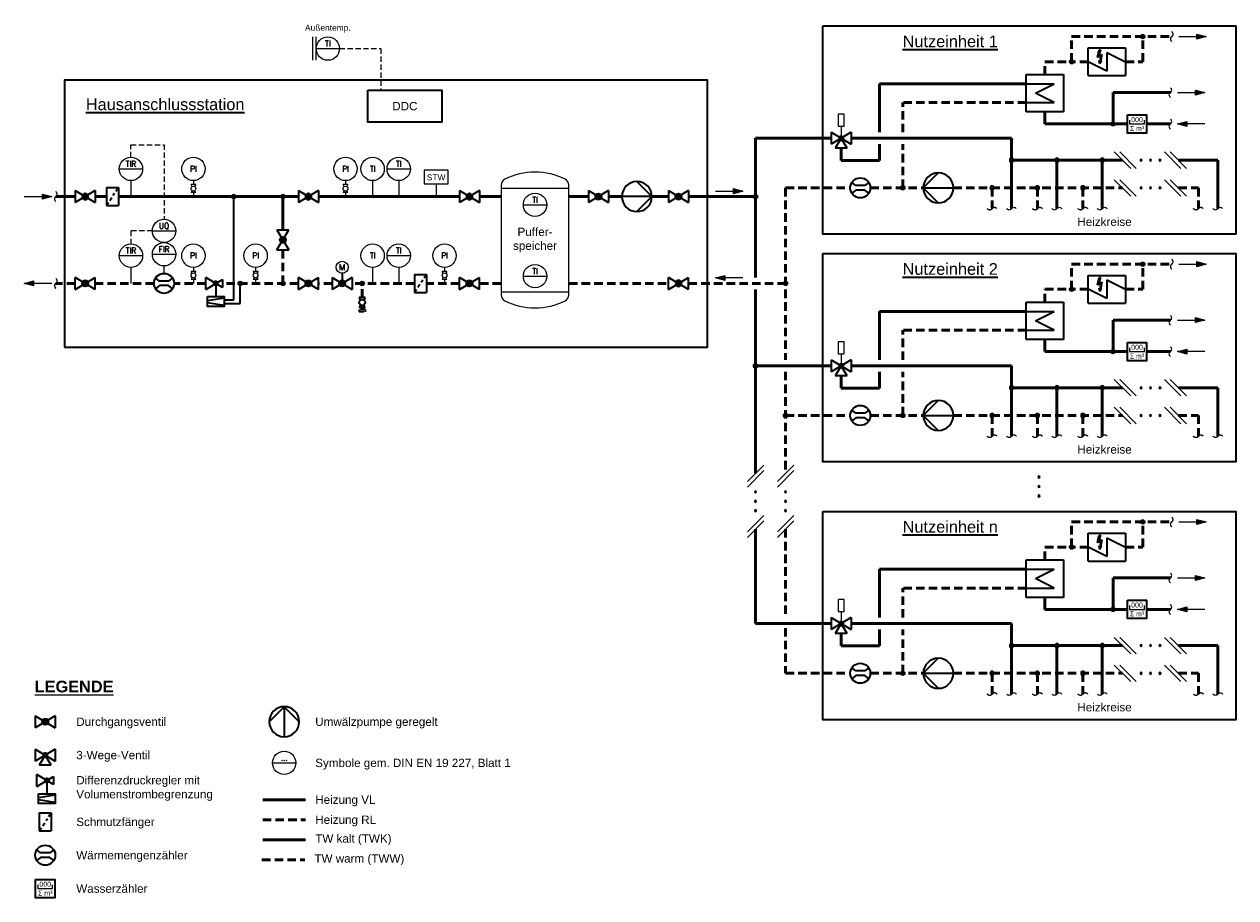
# Model space of a CAD drawing. Header units: millimetres. Extents: x -179 to 184, y -11 to 251.
import ezdxf
from ezdxf.enums import TextEntityAlignment as Align

# ---------------------------------------------------------------- set-up
doc = ezdxf.new("R2010")
doc.units = ezdxf.units.MM
doc.linetypes.add('STRICHLINIEX2', pattern=[38.1, 25.4, -12.7])
doc.linetypes.add('VERDECKT2', pattern=[4.7625, 3.175, -1.5875])
doc.layers.get('0').update_dxf_attribs({"lineweight": 18})
for name, color, linetype, lineweight in [('T_HA_Einbauten', 167, 'Continuous', 35), ('TGAx_G_KOM_GA-Steuerleitungen', 7, 'VERDECKT2', 18), ('TGAx_G_KOM_GA-Symbole', 7, 'Continuous', 18), ('TGAx_H_KOM_Armaturen', 7, 'Continuous', 35), ('TGAx_H_LTG_Heizung_RL', 170, 'STRICHLINIEX2', 50), ('TGAx_H_LTG_Heizung_VL', 10, 'Continuous', 50), ('TGAx_H_TXT_Beschriftung', 7, 'Continuous', 18), ('TGAx_S_KOM_Armaturen', 7, 'Continuous', 35), ('TGAx_S_LTG_TWS_Kalt', 80, 'Continuous', 50), ('TGAx_S_LTG_TWS_Warm', 10, 'STRICHLINIEX2', 50)]:
    doc.layers.add(name, color=color, linetype=linetype, lineweight=lineweight)
doc.layers.add('X_FC-Zchgs-Kopf', color=7, linetype='Continuous')
doc.styles.add('Arial', font='arial.ttf')
doc.styles.add('MEP-Reloaded-M-2.5', font='arial.ttf', dxfattribs={"height": 2.5})
doc.styles.add('MSR-Arial', font='romans.shx')

# ---------------------------------------------------------------- blocks, each defined once
blk = doc.blocks.new('17.01.01-Durchflussmessung allg.')
for p, q in [((-1.38, 0.69), (-2.53, 1.62)), ((1.38, 0.69), (-1.38, 0.69)), ((2.53, 1.62), (1.38, 0.69)), ((-1.38, -0.69), (-2.53, -1.62)), ((1.38, -0.69), (-1.38, -0.69)), ((2.53, -1.62), (1.38, -0.69))]:
    blk.add_line(p, q)
blk.add_circle((0, 0), 3)
blk = doc.blocks.new('7.01.17-Dreiwegeventil')
at = {"linetype": 'Continuous'}
for p, q in [((-3, 1.8), (3, -1.8)), ((3, 1.8), (-3, -1.8)), ((-3, 1.8), (-3, -1.8)), ((0, 0), (-1.8, -3)), ((1.8, -3), (0, 0)), ((3, 1.8), (3, -1.8)), ((1.8, -3), (-1.8, -3))]:
    blk.add_line(p, q, dxfattribs=at)
at = {"const_width": 0.9, "flags": 128}
blk.add_lwpolyline([(-0.45, 0, 1), (0.45, 0, 1)], format="xyb", close=True, dxfattribs=at)
blk = doc.blocks.new('4.16-Leitungs-Verbindungspunkt')
at = {"linetype": 'Continuous', "lineweight": 18}
blk.add_hatch(color=256, dxfattribs=at).paths.add_polyline_path([(0.65, 0, 1), (-0.65, 0, 1)])
blk.add_circle((0, 0), 0.65, dxfattribs=at)
blk = doc.blocks.new('8.01-Wärmetauscher- m. Kreuzung')
at = {"linetype": 'Continuous'}
for p, q in [((-5, -10), (0, 0)), ((-7.46, -20), (-7.46, 0)), ((-7.46, 0), (7.46, 0)), ((7.46, -20), (7.46, 0)), ((-5, -10), (5, -10)), ((5, -10), (0, -20)), ((7.46, -20), (-7.46, -20))]:
    blk.add_line(p, q, dxfattribs=at)
blk = doc.blocks.new('01.DIV_Pfeil-ELT')
h = blk.add_hatch(color=256)
h.dxf.hatch_style = 1
h.paths.add_polyline_path([(0.5, 12.1), (-0.5, 12.1), (-1.9, 5.9), (0.8, 7.1), (0.2, 2), (-0.6, 3.1), (0, 0), (1.6, 2.7), (0.5, 2), (1.9, 8.2), (-1.2, 6.6)])
at = {"linetype": 'Continuous'}
for p, q in [((-1.9, 5.9), (-0.5, 12.1)), ((0.5, 12.1), (-1.2, 6.6)), ((-0.5, 12.1), (0.5, 12.1)), ((-1.9, 5.9), (0.8, 7.1)), ((-1.2, 6.6), (1.9, 8.2)), ((-0.6, 3.1), (0.2, 2)), ((0, 0), (-0.6, 3.1)), ((0, 0), (1.6, 2.7)), ((0.8, 7.1), (0.2, 2)), ((1.9, 8.2), (0.5, 2)), ((1.6, 2.7), (0.5, 2))]:
    blk.add_line(p, q, dxfattribs=at)
blk = doc.blocks.new('TKW-Zähler')
at = {"lineweight": 18}
for p, q in [((-2.21, 1.12), (-2.21, 0)), ((-2.21, 0), (2.21, 0)), ((2.21, 0), (2.21, 1.15))]:
    blk.add_line(p, q, dxfattribs=at)
blk.add_lwpolyline([(-2.88, 2.74), (2.88, 2.74), (2.88, -2.74), (-2.88, -2.74)], close=True)
at = {"lineweight": 18, "char_height": 1.5, "attachment_point": 5, "style": 'Arial'}
for s, insert in [('000', (0, 1.29)), ('{\\fSymbol|b0|i0|c2|p18;S} m³', (0, -1.34))]:
    blk.add_mtext(s, dxfattribs=dict(at, insert=insert))
blk = doc.blocks.new('4.16-Leitungs-Abbruchlinie')
at = {"lineweight": 25}
for centre, start, end in [((-0.72, -0.42), 30.4406, 149.5594), ((0.72, 0.42), 210.4406, 329.5594)]:
    blk.add_arc(centre, 0.835, start, end, dxfattribs=at)
blk = doc.blocks.new('4.11-Pfeil-Fliessrichtung')
at = {"linetype": 'Continuous', "lineweight": 18}
blk.add_line((-4.12, 0), (4.12, 0), dxfattribs=at)
at = {"linetype": 'Continuous', "lineweight": 18, "flags": 128}
for points in [[(1.32, 0.75), (4.12, 0), (1.32, -0.75)], [(1.39, 0.66), (3.85, 0), (1.39, -0.66)], [(1.46, 0.57), (3.58, 0), (1.46, -0.57)], [(1.53, 0.48), (3.31, 0), (1.53, -0.48)], [(1.6, 0.39), (3.04, 0), (1.6, -0.39)], [(1.67, 0.3), (2.77, 0), (1.67, -0.3)], [(1.74, 0.21), (2.5, 0), (1.74, -0.21)], [(1.81, 0.11), (2.23, 0), (1.81, -0.11)], [(1.88, 0.02), (1.96, 0), (1.88, -0.02)]]:
    blk.add_lwpolyline(points, close=True, dxfattribs=at)
blk = doc.blocks.new('7.05.07-Stellantr. Schubsystem allg.')
at = {"lineweight": 25}
blk.add_line((0, 3.6), (0, 0), dxfattribs=at)
blk.add_lwpolyline([(-0.9, 3.6), (0.9, 3.6), (0.9, 7.2), (-0.9, 7.2)], close=True, dxfattribs=at)
blk = doc.blocks.new('13.21-Kreiselpumpe')
at = {"linetype": 'Continuous'}
for p, q in [((-4.5, -4.4), (0, 0.1)), ((0, 0.1), (4.5, -4.4)), ((0, 0.1), (0, -8.9))]:
    blk.add_line(p, q, dxfattribs=at)
blk.add_circle((0, -4.4), 4.5, dxfattribs=at)
blk = doc.blocks.new('8.08-Wärmetauscher o. Kreuzung')
at = {"linetype": 'Continuous'}
for p, q in [((-15, 10), (5, 10)), ((-15, -10), (-15, 10)), ((5, 10), (5, -10)), ((-10, 5), (0, 0)), ((5, 5), (-10, 5)), ((0, 0), (-10, -5)), ((5, -5), (-10, -5)), ((5, -10), (-15, -10))]:
    blk.add_line(p, q, dxfattribs=at)
blk = doc.blocks.new('7.01.03-Absperrventil')
at = {"linetype": 'Continuous'}
for p, q in [((0, 1.8), (0, -1.8)), ((0, 1.8), (6, -1.8)), ((6, 1.8), (0, -1.8)), ((6, 1.8), (6, -1.8))]:
    blk.add_line(p, q, dxfattribs=at)
for radius in [0.9, 0.8, 0.7, 0.6, 0.5, 0.4, 0.3, 0.2, 0.1]:
    blk.add_circle((3, 0), radius, dxfattribs=at)
blk.add_point((3, 0), dxfattribs=at)
blk = doc.blocks.new('9.12-Schmutzfänger')
at = {"linetype": 'Continuous'}
for p, q in [((0, 2.7), (0, -2.7)), ((0, 2.7), (3.6, 2.7)), ((2.03, 0.35), (2.48, 1.02)), ((2.88, 1.63), (3.6, 2.7)), ((3.6, 2.7), (3.6, -2.7)), ((0, -2.7), (0.63, -1.75)), ((0, -2.7), (3.6, -2.7)), ((1.03, -1.15), (1.63, -0.26))]:
    blk.add_line(p, q, dxfattribs=at)
blk = doc.blocks.new('02.MSR_Fühler m. Fernwirkung_rund')
blk.add_line((-3.5, 0), (3.5, 0))
blk.add_circle((0, 0), 3.5)
at = {"style": 'MSR-Arial', "width": 0.9}
for tag, p in [('MESSART', (0, 1.5)), ('WERT', (0, -1.55))]:
    blk.add_attdef(tag, text='', height=1.8, dxfattribs=at).set_placement(p, align=Align.MIDDLE_CENTER)
blk = doc.blocks.new('02.MSR_Manometeranschluss m. Hahn')
for p, q in [((0, 4.8), (0, 3.6)), ((0, 1.2), (0, 0))]:
    blk.add_line(p, q)
at = {"linetype": 'Continuous'}
for p, q in [((0.72, 3.6), (-0.72, 3.6)), ((-0.37, 3.02), (-0.72, 3.6)), ((-0.37, 1.78), (-0.72, 1.2)), ((0.72, 1.2), (-0.72, 1.2)), ((0.72, 3.6), (0.37, 3.02)), ((0.72, 1.2), (0.37, 1.78))]:
    blk.add_line(p, q, dxfattribs=at)
blk.add_circle((0, 2.4), 0.72, dxfattribs=at)
blk = doc.blocks.new('02.MSR_Fühler rund')
blk.add_circle((0, 0), 3.5)
at = {"style": 'MSR-Arial', "width": 0.9}
blk.add_attdef('MESSART', text='', height=1.8, dxfattribs=at).set_placement((0, 0), align=Align.MIDDLE_CENTER)
blk = doc.blocks.new('7.05.02-Stellantr. Elektromotor')
at = {"lineweight": 25}
for p, q in [((-0.72, 0.9), (-0.72, -0.9)), ((-0.72, 0.9), (0, -0.9)), ((0, -0.9), (0.72, 0.9)), ((0.72, -0.9), (0.72, 0.9))]:
    blk.add_line(p, q, dxfattribs=at)
blk.add_circle((0, 0), 1.8, dxfattribs=at)
blk = doc.blocks.new('7.01.04-Absperrhahn allg.')
at = {"linetype": 'Continuous'}
for p, q in [((0, 1.8), (0, -1.8)), ((0, 1.8), (1.46, 0.93)), ((6, 1.8), (4.54, 0.93)), ((6, 1.8), (6, -1.8)), ((1.46, -0.93), (0, -1.8)), ((4.54, -0.93), (6, -1.8))]:
    blk.add_line(p, q, dxfattribs=at)
blk.add_circle((3, 0), 1.8, dxfattribs=at)
blk = doc.blocks.new('5.07-Kupplung allg.')
at = {"linetype": 'Continuous'}
for p, q in [((0, 1.8), (0, -1)), ((1.4, 1), (1.4, 0)), ((1.4, 0), (1.4, -1.8))]:
    blk.add_line(p, q, dxfattribs=at)
for p, q in [((0, 1.8), (1.4, 1.8)), ((0, -1.8), (1.4, -1.8))]:
    blk.add_line(p, q)
blk = doc.blocks.new('7.02.02-Druckminderventil')
at = {"linetype": 'Continuous'}
for p, q in [((5, 1.8), (0, -1.2)), ((0, -1.2), (0, 1.2)), ((0, 1.2), (5, -1.8)), ((5, 1.8), (5, -1.8))]:
    blk.add_line(p, q, dxfattribs=at)
at = {"const_width": 0.9, "flags": 128}
blk.add_lwpolyline([(1.55, 0, 1), (2.45, 0, 1)], format="xyb", close=True, dxfattribs=at)

msp = doc.modelspace()

# ---------------------------------------------------------------- linework, layer by layer
at = {"layer": 'TGAx_G_KOM_GA-Steuerleitungen', "ltscale": 0.5}
for p, q in [((-84.72, 243.71), (-72.37, 243.71)), ((-72.37, 243.71), (-72.37, 231.22)), ((-147.26, 211.17), (-147.26, 214.93)), ((-147.26, 214.93), (-137.33, 214.93)), ((-137.33, 214.93), (-137.33, 192.6)), ((-140.83, 189.1), (-147.26, 189.1)), ((-147.26, 189.1), (-147.26, 185.18))]:
    msp.add_line(p, q, dxfattribs=at)
at = {"layer": 'TGAx_G_KOM_GA-Symbole'}
for p, q in [((-92.72, 240.21), (-92.72, 247.21)), ((-91.72, 240.21), (-91.72, 247.21)), ((-147.26, 204.17), (-147.26, 199.37)), ((-74.79, 204.17), (-74.79, 199.37)), ((-66.97, 204.17), (-66.97, 199.37)), ((-55.7, 203.16), (-55.7, 199.37)), ((-147.26, 178.18), (-147.26, 173.38)), ((-137.33, 176.38), (-137.33, 178.6)), ((-74.79, 178.18), (-74.79, 173.38)), ((-66.97, 178.18), (-66.97, 173.38))]:
    msp.add_line(p, q, dxfattribs=at)
msp.add_lwpolyline([(-59.3, 203.16), (-52.11, 203.16), (-52.11, 207.3), (-59.3, 207.3)], close=True, dxfattribs=at)
at = {"layer": 'TGAx_H_KOM_Armaturen'}
for p, q in [((-116.42, 168.48), (-116.42, 199.37)), ((-83.93, 176.39), (-83.93, 173.38)), ((-121.84, 173.38), (-121.84, 169.4)), ((-114.5, 167.39), (-114.5, 173.38)), ((-124.34, 168.24), (-119.34, 169.04)), ((-124.34, 167.63), (-119.34, 166.83)), ((-119.34, 168.48), (-116.42, 168.48)), ((-119.34, 167.39), (-114.5, 167.39)), ((-172.45, 24.47), (-172.45, 20.49)), ((-174.95, 19.33), (-169.95, 20.13)), ((-174.95, 18.72), (-169.95, 17.92))]:
    msp.add_line(p, q, dxfattribs=at)
for points in [[(60.17, 250.5), (183.99, 250.5), (183.99, 188.08), (60.17, 188.08)], [(-167.17, 154.25), (25.61, 154.25), (25.61, 234.21), (-167.17, 234.21)], [(-76.25, 231.22), (-54.02, 231.22), (-54.02, 221.7), (-76.25, 221.7)], [(60.17, 182.31), (183.99, 182.31), (183.99, 119.89), (60.17, 119.89)], [(-124.34, 169.4), (-119.34, 169.4), (-119.34, 166.47), (-124.34, 166.47)], [(60.17, 105.07), (183.99, 105.07), (183.99, 42.66), (60.17, 42.66)], [(-174.95, 20.49), (-169.95, 20.49), (-169.95, 17.56), (-174.95, 17.56)]]:
    msp.add_lwpolyline(points, close=True, dxfattribs=at)
at = {"layer": 'TGAx_H_LTG_Heizung_RL', "ltscale": 0.1}
for p, q in [((121.15, 227.53), (84.12, 227.53)), ((84.12, 218.66), (84.12, 227.53)), ((84.12, 201.99), (84.12, 215.06)), ((49, 201.99), (68.42, 201.99)), ((49, 201.99), (49, 150.47)), ((74.42, 201.99), (90.31, 201.99)), ((99.31, 201.99), (150.02, 201.99)), ((110.92, 201.99), (110.92, 195.77)), ((124.53, 201.99), (124.53, 195.77)), ((138.14, 201.99), (138.14, 195.77)), ((166.79, 201.99), (172.77, 201.99)), ((172.77, 201.99), (172.77, 195.77)), ((-101.7, 183.39), (-101.7, 173.38)), ((-163.96, 173.38), (-169.79, 173.38)), ((-140.33, 173.38), (-157.96, 173.38)), ((-124.84, 173.38), (-134.33, 173.38)), ((-97.06, 173.38), (-119.84, 173.38)), ((-86.93, 173.38), (-91.06, 173.38)), ((-62.26, 173.38), (-80.93, 173.38)), ((-77.93, 169.15), (-77.93, 173.38)), ((-48.79, 173.38), (-58.66, 173.38)), ((-36.27, 173.38), (-42.79, 173.38)), ((-15.95, 173.38), (13.91, 173.38)), ((19.91, 173.38), (49, 173.38)), ((84.12, 150.47), (84.12, 159.34)), ((121.15, 159.34), (84.12, 159.34)), ((49, 146.87), (49, 116.51)), ((84.12, 133.8), (84.12, 146.87)), ((49, 133.8), (68.42, 133.8)), ((74.42, 133.8), (90.31, 133.8)), ((99.31, 133.8), (150.02, 133.8)), ((110.92, 133.8), (110.92, 127.58)), ((124.53, 133.8), (124.53, 127.58)), ((138.14, 133.8), (138.14, 127.58)), ((166.79, 133.8), (172.77, 133.8)), ((172.77, 133.8), (172.77, 127.58)), ((49, 99.74), (49, 73.24)), ((84.12, 73.24), (84.12, 82.11)), ((121.15, 82.11), (84.12, 82.11)), ((49, 70.12), (49, 56.56)), ((84.12, 56.56), (84.12, 69.64)), ((49, 56.56), (68.42, 56.56)), ((74.42, 56.56), (90.31, 56.56)), ((99.31, 56.56), (150.02, 56.56)), ((110.92, 56.56), (110.92, 50.35)), ((124.53, 56.56), (124.53, 50.35)), ((138.14, 56.56), (138.14, 50.35)), ((166.79, 56.56), (172.77, 56.56)), ((172.77, 56.56), (172.77, 50.35)), ((-107.72, 12.7), (-94.88, 12.7))]:
    msp.add_line(p, q, dxfattribs=at)
at = {"layer": 'TGAx_H_LTG_Heizung_VL', "ltscale": 0.1}
for p, q in [((121.15, 233.13), (77.16, 233.13)), ((77.16, 218.66), (77.16, 233.13)), ((40, 216.86), (62.7, 216.86)), ((40, 216.86), (40, 175.18)), ((68.7, 216.86), (116.75, 216.86)), ((77.16, 210.2), (77.16, 215.06)), ((116.75, 216.86), (116.75, 210.29)), ((65.7, 213.86), (65.7, 210.2)), ((65.7, 210.2), (77.16, 210.2)), ((116.75, 210.29), (150.02, 210.29)), ((116.75, 210.29), (116.75, 195.77)), ((130.36, 210.29), (130.36, 195.77)), ((143.96, 210.29), (143.96, 195.77)), ((166.79, 210.29), (178.6, 210.29)), ((178.6, 210.29), (178.6, 195.77)), ((-163.96, 199.37), (-169.79, 199.37)), ((-154.62, 199.37), (-157.96, 199.37)), ((-97.06, 199.37), (-151.02, 199.37)), ((-100.13, 199.37), (-133.41, 199.37)), ((-101.7, 199.37), (-101.7, 189.39)), ((-48.79, 199.37), (-91.06, 199.37)), ((-36.27, 199.37), (-42.79, 199.37)), ((-15.95, 199.37), (-10.09, 199.37)), ((-4.09, 199.37), (-0.05, 199.37)), ((8.95, 199.37), (13.91, 199.37)), ((19.91, 199.37), (40, 199.37)), ((40, 171.58), (40, 116.51)), ((121.15, 164.94), (77.16, 164.94)), ((77.16, 150.47), (77.16, 164.94)), ((40, 148.67), (62.7, 148.67)), ((65.7, 145.67), (65.7, 142.01)), ((68.7, 148.67), (116.75, 148.67)), ((77.16, 142.01), (77.16, 146.87)), ((116.75, 148.67), (116.75, 142.1)), ((65.7, 142.01), (77.16, 142.01)), ((116.75, 142.1), (150.02, 142.1)), ((116.75, 142.1), (116.75, 127.58)), ((130.36, 142.1), (130.36, 127.58)), ((143.96, 142.1), (143.96, 127.58)), ((166.79, 142.1), (178.6, 142.1)), ((178.6, 142.1), (178.6, 127.58)), ((40, 99.74), (40, 71.44)), ((121.15, 87.71), (77.16, 87.71)), ((77.16, 73.24), (77.16, 87.71)), ((40, 71.44), (62.7, 71.44)), ((68.7, 71.44), (116.75, 71.44)), ((77.16, 64.77), (77.16, 69.64)), ((116.75, 71.44), (116.75, 64.87)), ((65.7, 68.44), (65.7, 64.77)), ((65.7, 64.77), (77.16, 64.77)), ((116.75, 64.87), (150.02, 64.87)), ((116.75, 64.87), (116.75, 50.35)), ((130.36, 64.87), (130.36, 50.35)), ((143.96, 64.87), (143.96, 50.35)), ((166.79, 64.87), (178.6, 64.87)), ((178.6, 64.87), (178.6, 50.35)), ((-107.72, 18.7), (-94.88, 18.7))]:
    msp.add_line(p, q, dxfattribs=at)
at = {"layer": 'TGAx_H_TXT_Beschriftung'}
for p, q in [((147.57, 212.74), (152.48, 207.84)), ((149.25, 212.74), (154.16, 207.84)), ((162.66, 212.74), (167.56, 207.84)), ((164.34, 212.74), (169.25, 207.84)), ((147.57, 204.44), (152.48, 199.53)), ((149.25, 204.44), (154.16, 199.53)), ((162.66, 204.44), (167.56, 199.53)), ((164.34, 204.44), (169.25, 199.53)), ((147.57, 144.55), (152.48, 139.65)), ((149.25, 144.55), (154.16, 139.65)), ((162.66, 144.55), (167.56, 139.65)), ((164.34, 144.55), (169.25, 139.65)), ((147.57, 136.25), (152.48, 131.34)), ((149.25, 136.25), (154.16, 131.34)), ((162.66, 136.25), (167.56, 131.34)), ((164.34, 136.25), (169.25, 131.34)), ((42.45, 118.96), (37.55, 114.05)), ((42.45, 117.28), (37.55, 112.37)), ((51.45, 118.96), (46.55, 114.05)), ((51.45, 117.28), (46.55, 112.37)), ((42.45, 103.87), (37.55, 98.97)), ((42.45, 102.19), (37.55, 97.29)), ((51.45, 103.87), (46.55, 98.97)), ((51.45, 102.19), (46.55, 97.29)), ((147.57, 67.32), (152.48, 62.42)), ((149.25, 67.32), (154.16, 62.42)), ((162.66, 67.32), (167.56, 62.42)), ((164.34, 67.32), (169.25, 62.42)), ((147.57, 59.02), (152.48, 54.11)), ((149.25, 59.02), (154.16, 54.11)), ((162.66, 59.02), (167.56, 54.11)), ((164.34, 59.02), (169.25, 54.11))]:
    msp.add_line(p, q, dxfattribs=at)
at = {"layer": 'TGAx_S_LTG_TWS_Kalt', "ltscale": 0.1}
for p, q in [((147.19, 230.55), (164.38, 230.55)), ((147.19, 230.55), (147.19, 221.13)), ((126.75, 224.73), (126.75, 221.13)), ((126.75, 221.13), (151.5, 221.13)), ((157.27, 221.13), (164.38, 221.13)), ((147.19, 162.36), (164.38, 162.36)), ((147.19, 162.36), (147.19, 152.94)), ((126.75, 156.54), (126.75, 152.94)), ((126.75, 152.94), (151.5, 152.94)), ((157.27, 152.94), (164.38, 152.94)), ((147.19, 85.12), (164.38, 85.12)), ((147.19, 85.12), (147.19, 75.71)), ((126.75, 79.31), (126.75, 75.71)), ((126.75, 75.71), (151.5, 75.71)), ((157.27, 75.71), (164.38, 75.71)), ((-107.72, 6.7), (-94.88, 6.7))]:
    msp.add_line(p, q, dxfattribs=at)
at = {"layer": 'TGAx_S_LTG_TWS_Warm', "ltscale": 0.1}
for p, q in [((134.76, 239.79), (134.76, 247.32)), ((134.76, 247.32), (164.79, 247.32)), ((156.1, 239.79), (156.1, 247.32)), ((126.75, 239.79), (135.87, 239.79)), ((126.75, 235.93), (126.75, 239.79)), ((139.75, 239.79), (135.87, 239.79)), ((150.95, 239.79), (156.1, 239.79)), ((134.76, 171.6), (134.76, 179.13)), ((134.76, 179.13), (164.79, 179.13)), ((156.1, 171.6), (156.1, 179.13)), ((126.75, 171.6), (135.87, 171.6)), ((126.75, 167.74), (126.75, 171.6)), ((139.75, 171.6), (135.87, 171.6)), ((150.95, 171.6), (156.1, 171.6)), ((134.76, 94.37), (134.76, 101.9)), ((134.76, 101.9), (164.79, 101.9)), ((156.1, 94.37), (156.1, 101.9)), ((126.75, 94.37), (135.87, 94.37)), ((126.75, 90.51), (126.75, 94.37)), ((139.75, 94.37), (135.87, 94.37)), ((150.95, 94.37), (156.1, 94.37)), ((-107.97, 0.71), (-95.13, 0.71))]:
    msp.add_line(p, q, dxfattribs=at)
at = {"layer": 'X_FC-Zchgs-Kopf'}
for p, q in [((-36.27, 202.77), (-36.27, 169.98)), ((-36.27, 201.94), (-15.95, 201.94)), ((-15.95, 169.98), (-15.95, 202.77)), ((-36.27, 170.81), (-15.95, 170.81))]:
    msp.add_line(p, q, dxfattribs=at)
for centre, radius, start, end in [((-34.27, 202.77), 2, 116.4489, 180), ((-26.11, 186.37), 20.31, 63.5511, 116.4489), ((-17.95, 202.77), 2, 0, 63.5511), ((-34.27, 169.98), 2, 180, 243.5511), ((-26.11, 186.37), 20.31, 243.5511, 296.4489), ((-17.95, 169.98), 2, 296.4489, 0)]:
    msp.add_arc(centre, radius, start, end, dxfattribs=at)

# ---------------------------------------------------------------- block references
at = {"layer": 'T_HA_Einbauten'}
msp.add_blockref('17.01.01-Durchflussmessung allg.', (-137.33, 173.38), dxfattribs=at)
at = {"layer": 'TGAx_G_KOM_GA-Symbole'}
for name, p, values in [('02.MSR_Fühler m. Fernwirkung_rund', (-88.22, 243.71), {'MESSART': 'TI'}), ('02.MSR_Fühler m. Fernwirkung_rund', (-147.26, 207.67), {'MESSART': 'TIR'}), ('02.MSR_Fühler rund', (-128.52, 207.67), {'MESSART': 'PI'}), ('02.MSR_Fühler rund', (-82.92, 207.67), {'MESSART': 'PI'}), ('02.MSR_Fühler rund', (-74.79, 207.67), {'MESSART': 'TI'}), ('02.MSR_Fühler m. Fernwirkung_rund', (-66.97, 207.67), {'MESSART': 'TI'}), ('02.MSR_Fühler m. Fernwirkung_rund', (-26.11, 196.92), {'MESSART': 'TI'}), ('02.MSR_Fühler m. Fernwirkung_rund', (-137.33, 189.1), {'MESSART': 'UQ'}), ('02.MSR_Fühler m. Fernwirkung_rund', (-137.33, 182.1), {'MESSART': 'FIR'}), ('02.MSR_Fühler m. Fernwirkung_rund', (-147.26, 181.68), {'MESSART': 'TIR'}), ('02.MSR_Fühler rund', (-128.52, 181.68), {'MESSART': 'PI'}), ('02.MSR_Fühler rund', (-109.88, 181.68), {'MESSART': 'PI'}), ('02.MSR_Fühler rund', (-74.79, 181.68), {'MESSART': 'TI'}), ('02.MSR_Fühler m. Fernwirkung_rund', (-66.97, 181.68), {'MESSART': 'TI'}), ('02.MSR_Fühler rund', (-53.23, 181.68), {'MESSART': 'PI'}), ('02.MSR_Fühler m. Fernwirkung_rund', (-26.11, 175.54), {'MESSART': 'TI'}), ('02.MSR_Fühler m. Fernwirkung_rund', (-101.3, 29.72), {'MESSART': '...'})]:
    msp.add_blockref(name, p, dxfattribs=at).add_auto_attribs(values)
for p in [(-128.52, 199.37), (-82.92, 199.37), (-128.52, 173.38), (-109.88, 173.38), (-53.23, 173.38)]:
    msp.add_blockref('02.MSR_Manometeranschluss m. Hahn', p, dxfattribs=at)
at = {"layer": 'TGAx_H_KOM_Armaturen'}
for name, p in [('7.05.07-Stellantr. Schubsystem allg.', (65.7, 216.86)), ('TKW-Zähler', (154.38, 221.13)), ('7.01.17-Dreiwegeventil', (65.7, 216.86)), ('17.01.01-Durchflussmessung allg.', (71.42, 201.99)), ('9.12-Schmutzfänger', (-154.62, 199.37)), ('4.16-Leitungs-Verbindungspunkt', (-116.42, 199.37)), ('7.01.03-Absperrventil', (-10.09, 199.37)), ('7.01.03-Absperrventil', (13.91, 199.37)), ('7.05.02-Stellantr. Elektromotor', (-83.93, 178.19)), ('7.01.03-Absperrventil', (-86.93, 173.38)), ('9.12-Schmutzfänger', (-62.26, 173.38)), ('4.16-Leitungs-Verbindungspunkt', (-114.5, 173.38)), ('7.05.07-Stellantr. Schubsystem allg.', (65.7, 148.67)), ('TKW-Zähler', (154.38, 152.94)), ('7.01.17-Dreiwegeventil', (65.7, 148.67)), ('17.01.01-Durchflussmessung allg.', (71.42, 133.8)), ('7.05.07-Stellantr. Schubsystem allg.', (65.7, 71.44)), ('TKW-Zähler', (154.38, 75.71)), ('7.01.17-Dreiwegeventil', (65.7, 71.44)), ('17.01.01-Durchflussmessung allg.', (71.42, 56.56)), ('7.01.03-Absperrventil', (-175.95, 42.06)), ('7.01.17-Dreiwegeventil', (-172.95, 32.06)), ('9.12-Schmutzfänger', (-174.75, 12.06)), ('17.01.01-Durchflussmessung allg.', (-172.95, 2.06)), ('TKW-Zähler', (-172.95, -7.94))]:
    msp.add_blockref(name, p, dxfattribs=at)
at = {"layer": 'TGAx_H_KOM_Armaturen', "xscale": -1}
for name, p, rotation in [('13.21-Kreiselpumpe', (8.85, 199.37), 270), ('13.21-Kreiselpumpe', (90.41, 201.99), 90), ('7.01.03-Absperrventil', (13.91, 173.38), 180), ('13.21-Kreiselpumpe', (90.41, 133.8), 90), ('13.21-Kreiselpumpe', (90.41, 56.56), 90)]:
    msp.add_blockref(name, p, dxfattribs=dict(at, rotation=rotation))
for name, p in [('7.01.03-Absperrventil', (-157.96, 199.37)), ('7.01.03-Absperrventil', (-91.06, 199.37)), ('7.01.03-Absperrventil', (-42.79, 199.37)), ('13.21-Kreiselpumpe', (-101.3, 46.46))]:
    msp.add_blockref(name, p, dxfattribs=at)
at = {"layer": 'TGAx_H_KOM_Armaturen'}
for name, p, rotation in [('7.01.03-Absperrventil', (-101.7, 183.39), 90), ('7.01.03-Absperrventil', (-157.96, 173.38), 180), ('7.02.02-Druckminderventil', (-119.84, 173.38), 180), ('7.01.03-Absperrventil', (-91.06, 173.38), 180), ('7.01.03-Absperrventil', (-42.79, 173.38), 180), ('7.02.02-Druckminderventil', (-170.45, 24.47), 180)]:
    msp.add_blockref(name, p, dxfattribs=dict(at, rotation=rotation))
at = {"layer": 'TGAx_H_KOM_Armaturen', "xscale": 0.5, "yscale": 0.5, "zscale": 0.5, "rotation": 270}
for name, p in [('7.01.04-Absperrhahn allg.', (-77.93, 169.15)), ('5.07-Kupplung allg.', (-77.93, 165.57))]:
    msp.add_blockref(name, p, dxfattribs=at)
at = {"layer": 'TGAx_H_LTG_Heizung_RL', "ltscale": 0.1}
for p in [(84.12, 201.99), (-101.7, 173.38), (-77.93, 173.38), (49, 173.38), (49, 133.8), (84.12, 133.8), (84.12, 56.56)]:
    msp.add_blockref('4.16-Leitungs-Verbindungspunkt', p, dxfattribs=at)
at = {"layer": 'TGAx_H_LTG_Heizung_RL', "ltscale": 0.1, "xscale": -1, "rotation": 180}
for name, p in [('4.16-Leitungs-Verbindungspunkt', (110.92, 201.99)), ('4.16-Leitungs-Verbindungspunkt', (124.53, 201.99)), ('4.16-Leitungs-Verbindungspunkt', (138.14, 201.99)), ('4.16-Leitungs-Abbruchlinie', (110.92, 195.77)), ('4.16-Leitungs-Abbruchlinie', (124.53, 195.77)), ('4.16-Leitungs-Abbruchlinie', (138.14, 195.77)), ('4.16-Leitungs-Abbruchlinie', (172.77, 195.77)), ('4.16-Leitungs-Verbindungspunkt', (110.92, 133.8)), ('4.16-Leitungs-Verbindungspunkt', (124.53, 133.8)), ('4.16-Leitungs-Verbindungspunkt', (138.14, 133.8)), ('4.16-Leitungs-Abbruchlinie', (110.92, 127.58)), ('4.16-Leitungs-Abbruchlinie', (124.53, 127.58)), ('4.16-Leitungs-Abbruchlinie', (138.14, 127.58)), ('4.16-Leitungs-Abbruchlinie', (172.77, 127.58)), ('4.16-Leitungs-Verbindungspunkt', (110.92, 56.56)), ('4.16-Leitungs-Verbindungspunkt', (124.53, 56.56)), ('4.16-Leitungs-Verbindungspunkt', (138.14, 56.56)), ('4.16-Leitungs-Abbruchlinie', (110.92, 50.35)), ('4.16-Leitungs-Abbruchlinie', (124.53, 50.35)), ('4.16-Leitungs-Abbruchlinie', (138.14, 50.35)), ('4.16-Leitungs-Abbruchlinie', (172.77, 50.35))]:
    msp.add_blockref(name, p, dxfattribs=at)
at = {"layer": 'TGAx_H_LTG_Heizung_RL', "ltscale": 0.1}
for name, p, rotation in [('4.16-Leitungs-Abbruchlinie', (-169.79, 173.38), 270), ('4.11-Pfeil-Fliessrichtung', (32.12, 175.01), 180), ('4.11-Pfeil-Fliessrichtung', (-175.12, 173.38), 180)]:
    msp.add_blockref(name, p, dxfattribs=dict(at, rotation=rotation))
at = {"layer": 'TGAx_H_LTG_Heizung_VL', "ltscale": 0.1, "xscale": -1, "rotation": 180}
for name, p in [('4.16-Leitungs-Verbindungspunkt', (116.75, 210.29)), ('4.16-Leitungs-Verbindungspunkt', (130.36, 210.29)), ('4.16-Leitungs-Verbindungspunkt', (143.96, 210.29)), ('4.16-Leitungs-Abbruchlinie', (116.75, 195.77)), ('4.16-Leitungs-Abbruchlinie', (130.36, 195.77)), ('4.16-Leitungs-Abbruchlinie', (143.96, 195.77)), ('4.16-Leitungs-Abbruchlinie', (178.6, 195.77)), ('4.16-Leitungs-Verbindungspunkt', (116.75, 142.1)), ('4.16-Leitungs-Verbindungspunkt', (130.36, 142.1)), ('4.16-Leitungs-Verbindungspunkt', (143.96, 142.1)), ('4.16-Leitungs-Abbruchlinie', (116.75, 127.58)), ('4.16-Leitungs-Abbruchlinie', (130.36, 127.58)), ('4.16-Leitungs-Abbruchlinie', (143.96, 127.58)), ('4.16-Leitungs-Abbruchlinie', (178.6, 127.58)), ('4.16-Leitungs-Verbindungspunkt', (116.75, 64.87)), ('4.16-Leitungs-Verbindungspunkt', (130.36, 64.87)), ('4.16-Leitungs-Verbindungspunkt', (143.96, 64.87)), ('4.16-Leitungs-Abbruchlinie', (116.75, 50.35)), ('4.16-Leitungs-Abbruchlinie', (130.36, 50.35)), ('4.16-Leitungs-Abbruchlinie', (143.96, 50.35)), ('4.16-Leitungs-Abbruchlinie', (178.6, 50.35))]:
    msp.add_blockref(name, p, dxfattribs=at)
at = {"layer": 'TGAx_H_LTG_Heizung_VL', "ltscale": 0.1}
for name, p in [('4.11-Pfeil-Fliessrichtung', (-175.12, 199.37)), ('4.16-Leitungs-Verbindungspunkt', (-101.7, 199.37)), ('4.11-Pfeil-Fliessrichtung', (32.12, 201)), ('4.16-Leitungs-Verbindungspunkt', (40, 199.37)), ('4.16-Leitungs-Verbindungspunkt', (40, 148.67))]:
    msp.add_blockref(name, p, dxfattribs=at)
at = {"layer": 'TGAx_H_LTG_Heizung_VL', "ltscale": 0.1, "rotation": 270}
msp.add_blockref('4.16-Leitungs-Abbruchlinie', (-169.79, 199.37), dxfattribs=at)
at = {"layer": 'TGAx_H_TXT_Beschriftung', "ltscale": 0.1, "xscale": -0.5, "yscale": 0.5, "zscale": 0.5}
for p, rotation in [((155.6, 210.29), 180), ((158.44, 210.29), 180), ((161.27, 210.29), 180), ((155.6, 201.99), 180), ((158.44, 201.99), 180), ((161.27, 201.99), 180), ((155.6, 142.1), 180), ((158.44, 142.1), 180), ((161.27, 142.1), 180), ((155.6, 133.8), 180), ((158.44, 133.8), 180), ((161.27, 133.8), 180), ((124.98, 115.36), 90), ((124.98, 112.52), 90), ((40, 110.93), 90), ((49, 110.93), 90), ((124.98, 109.69), 90), ((40, 108.09), 90), ((40, 105.26), 90), ((49, 108.09), 90), ((49, 105.26), 90), ((155.6, 64.87), 180), ((158.44, 64.87), 180), ((161.27, 64.87), 180), ((155.6, 56.56), 180), ((158.44, 56.56), 180), ((161.27, 56.56), 180)]:
    msp.add_blockref('4.16-Leitungs-Verbindungspunkt', p, dxfattribs=dict(at, rotation=rotation))
at = {"layer": 'TGAx_S_KOM_Armaturen', "xscale": 0.5599999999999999, "yscale": 0.5599999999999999, "zscale": 0.5599999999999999}
for name, p, rotation in [('8.01-Wärmetauscher- m. Kreuzung', (150.95, 239.79), 270), ('8.08-Wärmetauscher o. Kreuzung', (123.95, 230.33), 180), ('8.01-Wärmetauscher- m. Kreuzung', (150.95, 171.6), 270), ('8.08-Wärmetauscher o. Kreuzung', (123.95, 162.14), 180), ('8.01-Wärmetauscher- m. Kreuzung', (150.95, 94.37), 270), ('8.08-Wärmetauscher o. Kreuzung', (123.95, 84.91), 180)]:
    msp.add_blockref(name, p, dxfattribs=dict(at, rotation=rotation))
at = {"layer": 'TGAx_S_KOM_Armaturen', "xscale": 0.35, "yscale": 0.35, "zscale": 0.35}
for p in [(143.21, 239.1), (143.21, 170.9), (143.21, 93.67)]:
    msp.add_blockref('01.DIV_Pfeil-ELT', p, dxfattribs=at)
at = {"layer": 'TGAx_S_LTG_TWS_Kalt', "ltscale": 0.1}
for name, p, rotation in [('4.16-Leitungs-Abbruchlinie', (164.38, 230.55), 90.00000000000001), ('4.16-Leitungs-Abbruchlinie', (164.38, 221.13), 90.00000000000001), ('4.11-Pfeil-Fliessrichtung', (170.6, 221.13), 180), ('4.16-Leitungs-Abbruchlinie', (164.38, 162.36), 90.00000000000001), ('4.16-Leitungs-Abbruchlinie', (164.38, 152.94), 90.00000000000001), ('4.11-Pfeil-Fliessrichtung', (170.6, 152.94), 180), ('4.16-Leitungs-Abbruchlinie', (164.38, 85.12), 90.00000000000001), ('4.16-Leitungs-Abbruchlinie', (164.38, 75.71), 90.00000000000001), ('4.11-Pfeil-Fliessrichtung', (170.6, 75.71), 180)]:
    msp.add_blockref(name, p, dxfattribs=dict(at, rotation=rotation))
for name, p in [('4.11-Pfeil-Fliessrichtung', (170.6, 230.55)), ('4.16-Leitungs-Verbindungspunkt', (147.19, 221.13)), ('4.11-Pfeil-Fliessrichtung', (170.6, 162.36)), ('4.16-Leitungs-Verbindungspunkt', (147.19, 152.94)), ('4.11-Pfeil-Fliessrichtung', (170.6, 85.12)), ('4.16-Leitungs-Verbindungspunkt', (147.19, 75.71))]:
    msp.add_blockref(name, p, dxfattribs=at)
at = {"layer": 'TGAx_S_LTG_TWS_Warm', "ltscale": 0.1}
for name, p in [('4.16-Leitungs-Verbindungspunkt', (156.1, 247.32)), ('4.11-Pfeil-Fliessrichtung', (171.01, 247.32)), ('4.16-Leitungs-Verbindungspunkt', (134.76, 239.79)), ('4.16-Leitungs-Verbindungspunkt', (156.1, 179.13)), ('4.11-Pfeil-Fliessrichtung', (171.01, 179.13)), ('4.16-Leitungs-Verbindungspunkt', (134.76, 171.6)), ('4.16-Leitungs-Verbindungspunkt', (156.1, 101.9)), ('4.11-Pfeil-Fliessrichtung', (171.01, 101.9)), ('4.16-Leitungs-Verbindungspunkt', (134.76, 94.37))]:
    msp.add_blockref(name, p, dxfattribs=at)
at = {"layer": 'TGAx_S_LTG_TWS_Warm', "ltscale": 0.1, "rotation": 90.00000000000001}
for p in [(164.79, 247.32), (164.79, 179.13), (164.79, 101.9)]:
    msp.add_blockref('4.16-Leitungs-Abbruchlinie', p, dxfattribs=at)

# ---------------------------------------------------------------- texts
at = {"layer": 'TGAx_G_KOM_GA-Symbole', "insert": (-55.75, 205.12), "char_height": 1.8, "attachment_point": 5, "style": 'MEP-Reloaded-M-2.5'}
msp.add_mtext('STW', dxfattribs=at)
at = {"layer": 'TGAx_H_KOM_Armaturen', "attachment_point": 5, "style": 'MEP-Reloaded-M-2.5'}
for s, insert, char_height in [('Außentemp.', (-88.22, 249.69), 1.8), ('{\\LNutzeinheit 1}', (98.38, 245.86), 3.5), ('{\\LHausanschlussstation}', (-137, 227), 3.5), ('DDC', (-65.13, 226.46), 2.5), ('\\PHeizkreise', (144.64, 193.89), 2.5), ('{\\LNutzeinheit 2}', (98.38, 177.67), 3.5), ('\\PHeizkreise', (144.64, 125.7), 2.5), ('{\\LNutzeinheit n}', (98.38, 100.44), 3.5), ('\\PHeizkreise', (144.64, 48.47), 2.5)]:
    msp.add_mtext(s, dxfattribs=dict(at, insert=insert, char_height=char_height))
at = {"layer": 'TGAx_H_KOM_Armaturen', "insert": (-26.11, 186.37), "char_height": 2.5, "width": 31.2125, "attachment_point": 5, "style": 'MEP-Reloaded-M-2.5'}
msp.add_mtext('Puffer-\\Pspeicher', dxfattribs=at)
at = {"layer": 'TGAx_H_TXT_Beschriftung', "style": 'Arial'}
for s, p in [('Durchgangsventil', (-163.65, 42.06)), ('Umwälzpumpe geregelt', (-92, 42.06)), ('3-Wege-Ventil', (-163.65, 32.06)), ('Symbole gem. DIN EN 19 227, Blatt 1', (-92, 29.72)), ('Heizung VL', (-92, 18.7)), ('Schmutzfänger', (-163.65, 12.06)), ('Heizung RL', (-92, 12.7)), ('Wärmemengenzähler', (-163.65, 2.06)), ('Wasserzähler', (-163.65, -7.94))]:
    msp.add_text(s, height=2.5, dxfattribs=at).set_placement(p, align=Align.MIDDLE_LEFT)
at = {"layer": 'TGAx_H_TXT_Beschriftung'}
for s, insert, char_height, attachment_point, style in [('{\\fArial|b1|i0|c0|p34;\\LLEGENDE}', (-164.3, 52.57), 3.5, 5, 'MEP-Reloaded-M-2.5'), ('Differenzdruckregler mit\\PVolumenstrombegrenzung', (-163.65, 22.06), 2.5, 4, 'Arial'), ('TW kalt (TWK)', (-92, 6.7), 2.5, 4, 'Arial'), ('TW warm (TWW)', (-92.25, 0.71), 2.5, 4, 'Arial')]:
    msp.add_mtext(s, dxfattribs=dict(at, insert=insert, char_height=char_height, attachment_point=attachment_point, style=style))

doc.saveas('drawing.dxf')
